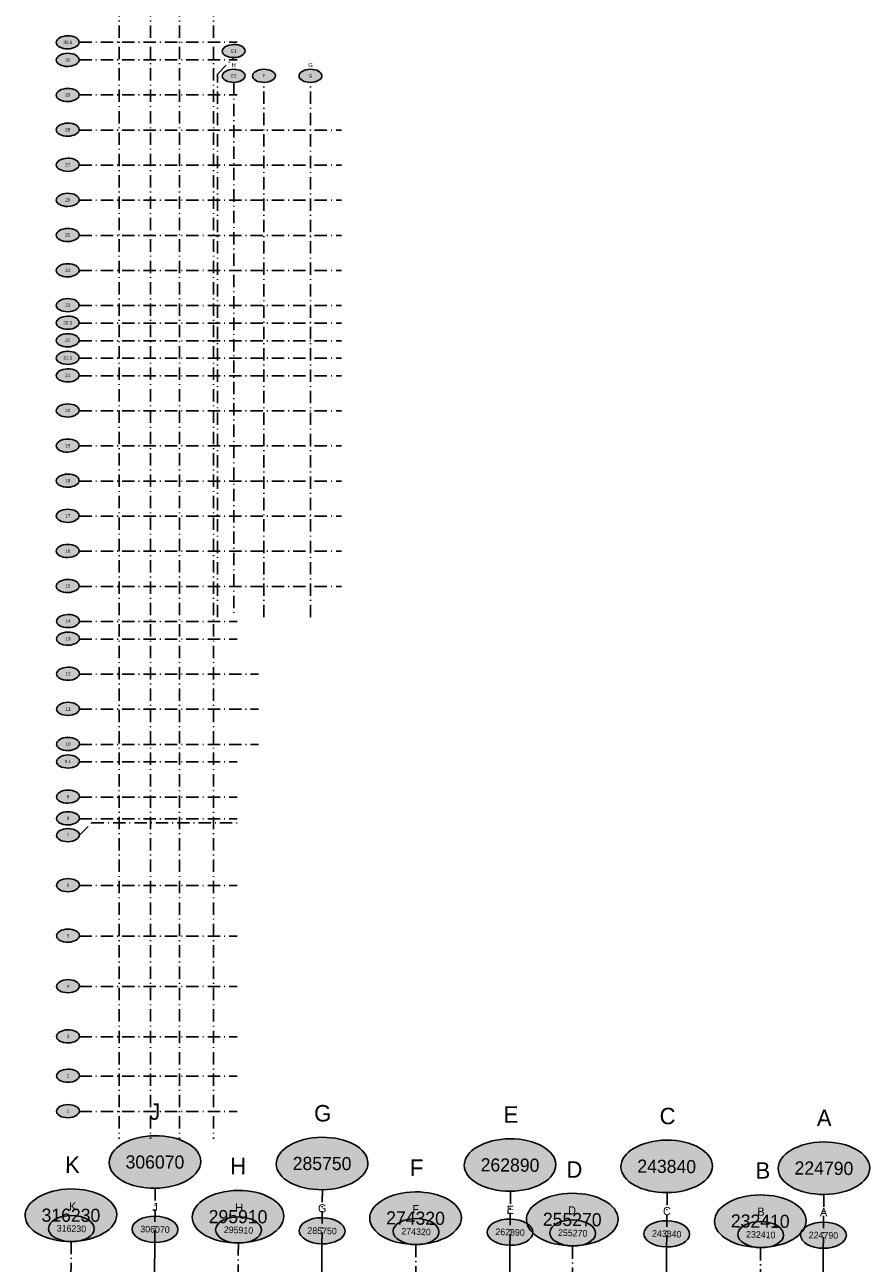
# Model space of a CAD drawing. Header units: millimetres. Extents: x 15650620 to 16199301, y 17929595 to 18752968.
# Tile 25 of 26: x 15852395 to 15955183, y 18476101 to 18626652. Entities that reach past the tile are written whole.
import ezdxf
from ezdxf.enums import TextEntityAlignment as Align

# ---------------------------------------------------------------- set-up
doc = ezdxf.new("R2010")
doc.units = ezdxf.units.MM
doc.header["$LTSCALE"] = 100
doc.linetypes.add('B_GRIDLINE', pattern=[41, 15, -5, 1, -5, 15])
for name, color, linetype in [('S-GRID-2000', 232, 'B_GRIDLINE'), ('S-GRID-2000-DIMS', 33, 'B_GRIDLINE'), ('S-GRID-2000-IDEN', 13, 'B_GRIDLINE'), ('S-GRID-300-GT1-6', 232, 'B_GRIDLINE'), ('S-GRID-300-GT1-6-IDEN', 13, 'B_GRIDLINE'), ('S-GRID-600', 232, 'B_GRIDLINE'), ('S-GRID-600-DIMS', 33, 'Continuous'), ('S-GRID-600-IDEN', 13, 'Continuous')]:
    doc.layers.add(name, color=color, linetype=linetype)
doc.styles.add('CAA-ENG', font='caa_eng.shx')
doc.styles.add('CAA_ENG', font='caa_eng.shx')

# ---------------------------------------------------------------- blocks, each defined once
blk = doc.blocks.new('agrbb-wblock')
h = blk.add_hatch(color=255)
edge = h.paths.add_edge_path()
edge.add_ellipse((1392, 24), major_axis=(1392, 24), ratio=0.572643, start_angle=0, end_angle=360)
at = {"linetype": 'Continuous'}
blk.add_ellipse((1392, 24), major_axis=(1392, 24), ratio=0.572643, dxfattribs=at)
at = {"style": 'CAA-ENG'}
blk.add_attdef('1', text='', height=400, dxfattribs=at).set_placement((1392, 24), align=Align.MIDDLE_CENTER)

msp = doc.modelspace()

# ---------------------------------------------------------------- linework, layer by layer
at = {"layer": 'S-GRID-2000'}
for p, q in [((15868265, 18485220), (15867639, 18417945)), ((15888584, 18485031), (15887958, 18417756)), ((15911443, 18484818), (15910817, 18417543)), ((15930492, 18484641), (15929866, 18417365)), ((15949541, 18484464), (15948915, 18417188)), ((15858044, 18478750), (15857479, 18418039)), ((15878363, 18478561), (15877798, 18417850)), ((15899952, 18478360), (15899387, 18417649)), ((15919001, 18478182), (15918436, 18417472)), ((15941860, 18477970), (15941295, 18417259))]:
    msp.add_line(p, q, dxfattribs=at)
at = {"layer": 'S-GRID-300-GT1-6'}
for p, q in [((15863883, 18751369, 0), (15863883, 18491238, 0)), ((15867692, 18751369, 0), (15867692, 18491238, 0)), ((15871220, 18751369, 0), (15871220, 18491238, 0)), ((15875359, 18751369, 0), (15875359, 18491238, 0)), ((15859034, 18624518, 0), (15878205, 18624518, 0)), ((15859034, 18622384, 0), (15878205, 18622384, 0)), ((15875812, 18620667, 0), (15877799, 18622654, 0)), ((15875812, 18554637, 0), (15875812, 18620667, 0)), ((15877799, 18619647, 0), (15877799, 18554637, 0)), ((15881470, 18554637, 0), (15881470, 18619647, 0)), ((15887128, 18554637, 0), (15887128, 18619647, 0)), ((15859034, 18618117, 0), (15878205, 18618117, 0)), ((15859034, 18613850, 0), (15890896, 18613850, 0)), ((15859034, 18609583, 0), (15890896, 18609583, 0)), ((15859034, 18605316, 0), (15890896, 18605316, 0)), ((15859034, 18601049, 0), (15890896, 18601049, 0)), ((15859034, 18596782, 0), (15890896, 18596782, 0)), ((15859034, 18592515, 0), (15890896, 18592515, 0)), ((15859034, 18590381, 0), (15890896, 18590381, 0)), ((15859034, 18588248, 0), (15890896, 18588248, 0)), ((15859034, 18586114, 0), (15890896, 18586114, 0)), ((15859034, 18583980, 0), (15890896, 18583980, 0)), ((15859034, 18579713, 0), (15890896, 18579713, 0)), ((15859034, 18575446, 0), (15890896, 18575446, 0)), ((15859034, 18571179, 0), (15890896, 18571179, 0)), ((15859034, 18566912, 0), (15890896, 18566912, 0)), ((15859034, 18562645, 0), (15890896, 18562645, 0)), ((15859034, 18558378, 0), (15890896, 18558378, 0)), ((15859034, 18554111, 0), (15878205, 18554111, 0)), ((15859034, 18551977, 0), (15878205, 18551977, 0)), ((15859034, 18547710, 0), (15880798, 18547710, 0)), ((15859034, 18543443, 0), (15880798, 18543443, 0)), ((15859034, 18539176, 0), (15880798, 18539176, 0)), ((15859034, 18537042, 0), (15878205, 18537042, 0)), ((15859034, 18532775, 0), (15878205, 18532775, 0)), ((15859034, 18530140, 0), (15878205, 18530140, 0)), ((15859034, 18522014, 0), (15878205, 18522014, 0)), ((15859034, 18515873, 0), (15878205, 18515873, 0)), ((15859034, 18509729, 0), (15878205, 18509729, 0)), ((15859034, 18503633, 0), (15878205, 18503633, 0)), ((15859034, 18498843, 0), (15878205, 18498843, 0)), ((15859034, 18494538, 0), (15878205, 18494538, 0))]:
    msp.add_line(p, q, dxfattribs=at)
at = {"layer": 'S-GRID-300-GT1-6', "elevation": 0}
msp.add_lwpolyline([(15859038, 18528147), (15860527, 18529635), (15878205, 18529631)], dxfattribs=at)
at = {"layer": 'S-GRID-600'}
for p, q in [((15858044, 18478717), (15857479, 18418039)), ((15868203, 18478623), (15867639, 18417945)), ((15878363, 18478528), (15877798, 18417850)), ((15888522, 18478434), (15887958, 18417756)), ((15899952, 18478327), (15899387, 18417649)), ((15911381, 18478221), (15910817, 18417543)), ((15919001, 18478150), (15918436, 18417472)), ((15930431, 18478044), (15929866, 18417365)), ((15941860, 18477937), (15941295, 18417259)), ((15949480, 18477866), (15948915, 18417188))]:
    msp.add_line(p, q, dxfattribs=at)

# ---------------------------------------------------------------- block references
at = {"layer": 'S-GRID-2000-IDEN', "xscale": 4, "yscale": 4, "zscale": 4}
for p, rotation, values in [((15862654, 18488327), 359.7985043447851, {'1': '306070'}), ((15882973, 18488149), 359.7985043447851, {'1': '285750'}), ((15905823, 18487996), 359.4666248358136, {'1': '262890'}), ((15924871, 18487829), 359.4666248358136, {'1': '243840'}), ((15943986, 18487607), 359.4664748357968, {'1': '224790'}), ((15852437, 18481861), 359.7985043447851, {'1': '316230'}), ((15872756, 18481683), 359.7985043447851, {'1': '295910'}), ((15894335, 18481541), 359.4666248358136, {'1': '274320'}), ((15913385, 18481374), 359.4666248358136, {'1': '255270'}), ((15936244, 18481174), 359.4666248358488, {'1': '232410'})]:
    msp.add_blockref('agrbb-wblock', p, dxfattribs=dict(at, rotation=rotation)).add_auto_attribs(values)
at = {"layer": 'S-GRID-300-GT1-6-IDEN'}
for p, values in [((15856229, 18624494), {'1': '30.1'}), ((15856229, 18622360), {'1': '30'}), ((15876407, 18623427, 0), {'1': 'E1'}), ((15876407, 18620420, 0), {'1': 'E2'}), ((15880078, 18620420, 0), {'1': 'F'}), ((15885736, 18620420, 0), {'1': 'G'}), ((15856229, 18618093), {'1': '29'}), ((15856229, 18613875), {'1': '28'}), ((15856229, 18609608), {'1': '27'}), ((15856229, 18605341), {'1': '26'}), ((15856229, 18601074), {'1': '25'}), ((15856230, 18596782), {'1': '24'}), ((15856229, 18592540), {'1': '23'}), ((15856229, 18590406), {'1': '22.1'}), ((15856229, 18588273), {'1': '22'}), ((15856229, 18586139), {'1': '21.1'}), ((15856229, 18584005), {'1': '21'}), ((15856229, 18579738), {'1': '20'}), ((15856229, 18575471), {'1': '19'}), ((15856229, 18571204), {'1': '18'}), ((15856229, 18566937), {'1': '17'}), ((15856229, 18562670), {'1': '16'}), ((15856229, 18558403), {'1': '15'}), ((15856254, 18554136, 0), {'1': '14'}), ((15856254, 18552002, 0), {'1': '13'}), ((15856254, 18547735, 0), {'1': '12'}), ((15856254, 18543468, 0), {'1': '11'}), ((15856254, 18539201, 0), {'1': '10'}), ((15856254, 18537067, 0), {'1': '9.1'}), ((15856254, 18532800, 0), {'1': '9'}), ((15856254, 18530165, 0), {'1': '8'}), ((15856254, 18528115, 0), {'1': '7'}), ((15856254, 18522039, 0), {'1': '6'}), ((15856254, 18515898, 0), {'1': '5'}), ((15856254, 18509754, 0), {'1': '4'}), ((15856254, 18503658, 0), {'1': '3'}), ((15856254, 18498868, 0), {'1': '2'}), ((15856254, 18494563, 0), {'1': '1'})]:
    msp.add_blockref('agrbb-wblock', p, dxfattribs=at).add_auto_attribs(values)
at = {"layer": 'S-GRID-600-IDEN', "xscale": 2, "yscale": 2, "zscale": 2}
for p, rotation, values in [((15855281, 18480343), 358.3575043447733, {'1': '316230'}), ((15865441, 18480254), 358.3575043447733, {'1': '306070'}), ((15875601, 18480165), 358.3575043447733, {'1': '295910'}), ((15885760, 18480075), 358.3575043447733, {'1': '285750'}), ((15897181, 18479991), 358.0256248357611, {'1': '274320'}), ((15908615, 18479923), 358.0256248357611, {'1': '262890'}), ((15916230, 18479824), 358.0256248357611, {'1': '255270'}), ((15927660, 18479724), 358.0256248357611, {'1': '243840'}), ((15939089, 18479624), 358.0256248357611, {'1': '232410'}), ((15946710, 18479501), 359.1684748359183, {'1': '224790'})]:
    msp.add_blockref('agrbb-wblock', p, dxfattribs=dict(at, rotation=rotation)).add_auto_attribs(values)

# ---------------------------------------------------------------- texts
at = {"layer": 'S-GRID-2000-DIMS', "style": 'CAA_ENG'}
for s, p in [('J', (15868207, 18494535)), ('G', (15888615, 18494337)), ('E', (15911498, 18494178)), ('C', (15930544, 18493998)), ('A', (15949593, 18493777)), ('K', (15858186, 18488082)), ('H', (15878334, 18487921)), ('F', (15900034, 18487717)), ('D', (15919215, 18487493)), ('B', (15942137, 18487376))]:
    msp.add_text(s, height=2000, rotation=359.49717, dxfattribs=at).set_placement(p, align=Align.MIDDLE_CENTER)
at = {"layer": 'S-GRID-300-GT1-6-IDEN', "style": 'CAA_ENG', "text_generation_flag": 2}
msp.add_text('H', height=500, rotation=0.63402, dxfattribs=at).set_placement((15877794, 18621762, 0), align=Align.MIDDLE_CENTER)
at = {"layer": 'S-GRID-300-GT1-6-IDEN', "style": 'CAA_ENG'}
msp.add_text('G', height=500, rotation=359.36598, dxfattribs=at).set_placement((15887132, 18621762, 0), align=Align.MIDDLE_CENTER)
at = {"layer": 'S-GRID-600-DIMS', "style": 'CAA_ENG'}
for s, p in [('K', (15858213, 18483018)), ('J', (15868251, 18482926)), ('H', (15878456, 18482864)), ('G', (15888569, 18482771)), ('F', (15899923, 18482679)), ('E', (15911421, 18482603)), ('D', (15918928, 18482517)), ('C', (15930470, 18482443)), ('B', (15941895, 18482369)), ('A', (15949521, 18482305))]:
    msp.add_text(s, height=1000, rotation=359.46655, dxfattribs=at).set_placement(p, align=Align.MIDDLE_CENTER)

doc.saveas('drawing.dxf')
